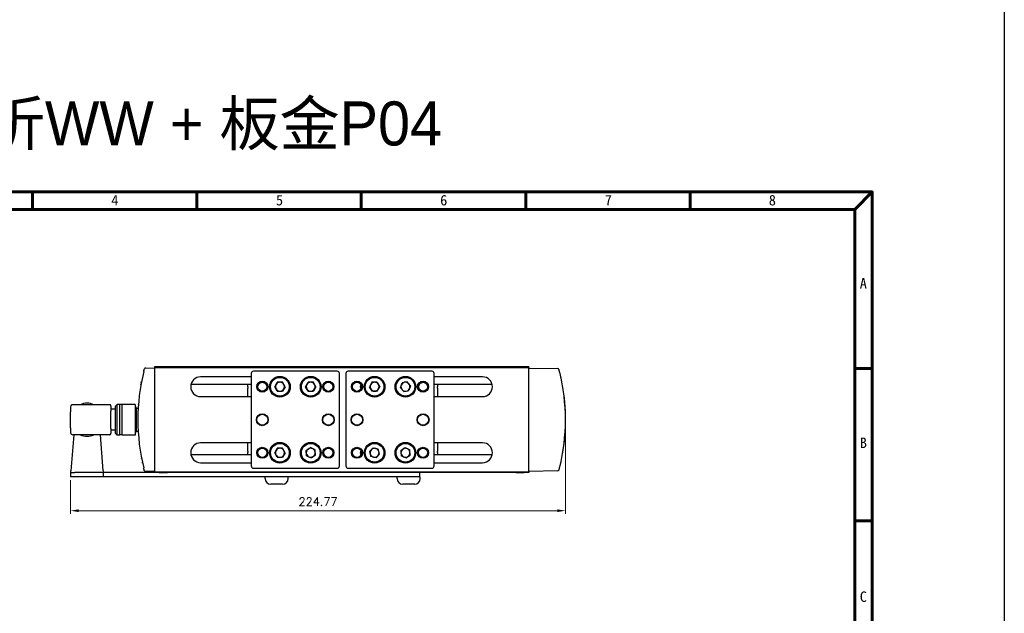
# Model space of a CAD drawing. Header units: inches. Extents: x 0 to 6721, y -3375 to 1330.
# Tile 174 of 198: x 6274 to 6721, y -1219 to -950. Entities that reach past the tile are written whole.
import ezdxf

# ---------------------------------------------------------------- set-up
doc = ezdxf.new("R2010")
doc.units = ezdxf.units.IN
doc.header["$MEASUREMENT"] = 0
doc.layers.add('AM_5', color=3, linetype='Continuous', lineweight=15)
doc.layers.add('可見 (ISO)', color=7, linetype='Continuous', lineweight=25)
doc.layers.add('BORDER', color=7, linetype='Continuous')
doc.styles.get("Standard").update_dxf_attribs({"font": 'arial.ttf'})
doc.styles.add('尺寸標註', font='romans.shx', dxfattribs={"bigfont": 'CHINESET.SHX'})
doc.styles.add('標題欄', font='txt')
doc.dimstyles.new('CNS1.5$0', dxfattribs={"dimtxt": 3.75, "dimasz": 3.75, "dimexe": 1.5, "dimexo": 1.5, "dimgap": 2.25, "dimtad": 1, "dimtoh": 1, "dimdsep": 46, "dimtxsty": '尺寸標註', "dimcen": 0, "dimclrd": 2, "dimclre": 2, "dimclrt": 1, "dimadec": 0, "dimazin": 2, "dimtp": 0.1, "dimtm": 0.1, "dimtfac": 0.71, "dimtmove": 0, "dimatfit": 0, "dimfxl": 0, "dimlwd": 13, "dimlwe": 13, "dimarcsym": 0})

# ---------------------------------------------------------------- blocks, each defined once
blk = doc.blocks.new('A4-英文圖框-橫式')
at = {"layer": 'BORDER', "color": 123, "linetype": 'Continuous', "lineweight": 60, "ltscale": 25.4}
for p, q in [((2300.95, 183.5), (2300.95, 188.79)), ((2350.7, 183.5), (2350.7, 188.79)), ((2400.45, 183.5), (2400.45, 188.79)), ((2450.2, 183.5), (2450.2, 188.79)), ((2499.95, 183.5), (2499.95, 188.79)), ((2549.79, 183.5), (2555.09, 188.79)), ((2151.7, 183.5), (2549.79, 183.5)), ((2549.79, 183.5), (2549.79, -95.06)), ((2549.79, 135.31), (2555.09, 135.31)), ((2549.79, 89.23), (2555.09, 89.23))]:
    blk.add_line(p, q, dxfattribs=at)
blk.add_lwpolyline([(2151.7, 188.79), (2555.09, 188.79), (2555.09, -95.06), (2151.7, -95.06)], close=True, dxfattribs=at)
at = {"color": 60, "style": '標題欄'}
for s, p in [('4', (2324.76, 184.72)), ('5', (2374.61, 184.72)), ('6', (2424.32, 184.72)), ('7', (2474.15, 184.72)), ('8', (2523.79, 184.72)), ('A', (2551.33, 159.51)), ('B', (2551.33, 111.26)), ('C', (2551.33, 64.66))]:
    blk.add_text(s, height=3.18, dxfattribs=at).set_placement(p)
at = {"color": 3, "style": '標題欄'}
for s, p in [('7', (2474.15, 184.72)), ('A', (2551.33, 159.51)), ('B', (2551.33, 111.26)), ('C', (2551.33, 64.66))]:
    blk.add_text(s, height=3.18, dxfattribs=at).set_placement(p)
blk = doc.blocks.new('*D512')
at = {"layer": 'AM_5', "color": 2, "lineweight": 13}
for p, q in [((6522.17, -1133), (6522.17, -1174.3)), ((6297.4, -1159), (6297.4, -1174.3)), ((6518.42, -1172.8), (6301.15, -1172.8))]:
    blk.add_line(p, q, dxfattribs=at)
at = {"layer": 'AM_5', "color": 2}
for points in [[(6301.15, -1172.17), (6301.15, -1173.42), (6297.4, -1172.8)], [(6518.42, -1172.17), (6518.42, -1173.42), (6522.17, -1172.8)]]:
    blk.add_solid(points, dxfattribs=at)
at = {"layer": 'Defpoints', "color": 0}
for p in [(6522.17, -1131.5), (6297.4, -1157.5), (6297.4, -1172.8)]:
    blk.add_point(p, dxfattribs=at)
at = {"layer": 'AM_5', "color": 1, "insert": (6409.79, -1168.67), "char_height": 3.75, "attachment_point": 5, "style": '尺寸標註'}
blk.add_mtext('224.77', dxfattribs=at)

msp = doc.modelspace()

# ---------------------------------------------------------------- linework, layer by layer
at = {"color": 2}
msp.add_lwpolyline([(5316.223, 789.318), (6721.395, 789.318), (6721.395, -1543.813), (5316.223, -1543.813)], close=True, dxfattribs=at)
at = {"layer": '可見 (ISO)'}
for p, q in [((6331.443, -1107.976), (6335.474, -1108.047)), ((6335.474, -1107.497), (6335.474, -1107.797)), ((6505.474, -1107.497), (6335.474, -1107.497)), ((6335.474, -1107.797), (6335.474, -1109.797)), ((6335.474, -1107.797), (6505.474, -1107.797)), ((6341.374, -1107.597), (6337.574, -1107.597)), ((6337.574, -1107.797), (6337.574, -1107.597)), ((6341.374, -1107.797), (6341.374, -1107.597)), ((6503.374, -1107.597), (6499.574, -1107.597)), ((6499.574, -1107.797), (6499.574, -1107.597)), ((6503.374, -1107.797), (6503.374, -1107.597)), ((6505.474, -1107.497), (6505.474, -1107.797)), ((6505.474, -1109.797), (6505.474, -1107.797)), ((6505.474, -1108.047), (6518.601, -1108.276)), ((6335.474, -1109.797), (6335.474, -1153.197)), ((6379.474, -1111.997), (6356.474, -1111.997)), ((6379.474, -1110.497), (6379.474, -1152.497)), ((6418.474, -1109.497), (6380.474, -1109.497)), ((6419.474, -1152.497), (6419.474, -1110.497)), ((6422.474, -1110.497), (6422.474, -1152.497)), ((6461.474, -1109.497), (6423.474, -1109.497)), ((6462.474, -1152.497), (6462.474, -1110.497)), ((6484.474, -1111.997), (6462.474, -1111.997)), ((6505.474, -1153.197), (6505.474, -1109.797)), ((6379.474, -1115.497), (6352.086, -1115.497)), ((6377.974, -1116.562), (6377.974, -1115.497)), ((6377.974, -1116.562), (6377.974, -1117.201)), ((6377.974, -1120.997), (6377.974, -1117.201)), ((6390.116, -1116.496), (6391.295, -1114.455)), ((6391.295, -1118.539), (6390.116, -1116.496)), ((6393.653, -1114.455), (6391.295, -1114.455)), ((6394.832, -1116.497), (6393.652, -1118.539)), ((6394.832, -1116.497), (6393.653, -1114.455)), ((6404.116, -1116.498), (6405.294, -1114.455)), ((6405.296, -1118.539), (6404.116, -1116.498)), ((6407.652, -1114.454), (6405.294, -1114.455)), ((6408.832, -1116.496), (6407.652, -1114.454)), ((6408.832, -1116.496), (6407.654, -1118.538)), ((6434.282, -1114.462), (6433.116, -1116.512)), ((6434.308, -1118.546), (6433.116, -1116.512)), ((6436.64, -1114.447), (6434.282, -1114.462)), ((6436.64, -1114.447), (6437.832, -1116.482)), ((6436.666, -1118.531), (6437.832, -1116.482)), ((6447.158, -1116.94), (6447.932, -1114.713)), ((6448.7, -1118.724), (6447.158, -1116.94)), ((6450.248, -1114.269), (6447.932, -1114.713)), ((6451.79, -1116.053), (6450.248, -1114.269)), ((6451.79, -1116.053), (6451.016, -1118.281)), ((6488.861, -1115.497), (6462.474, -1115.497)), ((6463.974, -1115.497), (6463.974, -1116.562)), ((6463.974, -1117.201), (6463.974, -1116.562)), ((6463.974, -1117.201), (6463.974, -1120.997)), ((6520.637, -1115.912), (6520.841, -1115.916)), ((6356.474, -1120.997), (6379.474, -1120.997)), ((6391.295, -1118.539), (6393.652, -1118.539)), ((6405.296, -1118.539), (6407.654, -1118.538)), ((6436.666, -1118.531), (6434.308, -1118.546)), ((6448.7, -1118.724), (6451.016, -1118.281)), ((6462.474, -1120.997), (6484.474, -1120.997)), ((6297.404, -1125.647), (6297.404, -1127.851)), ((6315.204, -1124.647), (6298.404, -1124.647)), ((6315.704, -1125.335), (6315.704, -1125.147)), ((6315.704, -1125.335), (6315.704, -1127.539)), ((6317.804, -1125.302), (6318.609, -1124.497)), ((6317.804, -1137.692), (6317.804, -1125.302)), ((6318.609, -1138.497), (6318.609, -1124.497)), ((6319.804, -1124.497), (6318.609, -1124.497)), ((6319.804, -1138.497), (6319.804, -1124.497)), ((6320.804, -1124.597), (6319.804, -1124.597)), ((6320.804, -1138.497), (6320.804, -1124.497)), ((6326.804, -1124.497), (6320.804, -1124.497)), ((6326.804, -1124.497), (6326.804, -1138.497)), ((6327.204, -1125.997), (6326.804, -1125.597)), ((6327.204, -1125.997), (6327.204, -1136.997)), ((6327.204, -1126.247), (6328.125, -1126.247)), ((6328.204, -1124.997), (6328.204, -1125.013)), ((6328.206, -1124.997), (6328.204, -1124.997)), ((6328.204, -1125.013), (6328.204, -1125.02)), ((6297.404, -1135.143), (6297.404, -1127.851)), ((6317.804, -1126.747), (6315.704, -1126.747)), ((6315.704, -1135.455), (6315.704, -1127.539)), ((6297.404, -1135.143), (6297.404, -1137.347)), ((6315.704, -1135.455), (6315.704, -1137.658)), ((6298.844, -1138.347), (6297.585, -1154.644)), ((6315.204, -1138.347), (6298.404, -1138.347)), ((6312.223, -1154.644), (6310.964, -1138.347)), ((6317.804, -1136.247), (6315.704, -1136.247)), ((6315.704, -1137.847), (6315.704, -1137.658)), ((6317.804, -1137.692), (6318.609, -1138.497)), ((6319.804, -1138.497), (6318.609, -1138.497)), ((6320.804, -1138.397), (6319.804, -1138.397)), ((6326.804, -1138.497), (6320.804, -1138.497)), ((6327.204, -1136.997), (6326.804, -1137.397)), ((6327.204, -1136.747), (6328.125, -1136.747)), ((6328.204, -1137.973), (6328.204, -1137.997)), ((6328.206, -1137.997), (6328.204, -1137.997)), ((6379.474, -1141.997), (6356.474, -1141.997)), ((6377.974, -1145.793), (6377.974, -1141.997)), ((6390.116, -1146.497), (6391.295, -1144.455)), ((6393.653, -1144.455), (6391.295, -1144.455)), ((6394.832, -1146.497), (6393.653, -1144.455)), ((6404.345, -1145.482), (6406.288, -1144.146)), ((6408.417, -1145.161), (6406.288, -1144.146)), ((6433.191, -1145.908), (6434.842, -1144.225)), ((6434.842, -1144.225), (6437.125, -1144.814)), ((6447.357, -1145.459), (6449.314, -1144.144)), ((6449.314, -1144.144), (6451.431, -1145.182)), ((6484.474, -1141.997), (6462.474, -1141.997)), ((6463.974, -1141.997), (6463.974, -1145.793)), ((6379.474, -1147.497), (6352.086, -1147.497)), ((6377.974, -1145.793), (6377.974, -1146.432)), ((6377.974, -1147.497), (6377.974, -1146.432)), ((6391.295, -1148.539), (6390.116, -1146.497)), ((6391.295, -1148.539), (6393.653, -1148.539)), ((6394.832, -1146.497), (6393.653, -1148.539)), ((6404.531, -1147.833), (6404.345, -1145.482)), ((6404.531, -1147.833), (6406.66, -1148.847)), ((6408.602, -1147.511), (6406.66, -1148.847)), ((6408.602, -1147.511), (6408.417, -1145.161)), ((6433.191, -1145.908), (6433.823, -1148.18)), ((6436.106, -1148.768), (6433.823, -1148.18)), ((6436.106, -1148.768), (6437.757, -1147.085)), ((6437.757, -1147.085), (6437.125, -1144.814)), ((6447.357, -1145.459), (6447.516, -1147.811)), ((6449.634, -1148.849), (6447.516, -1147.811)), ((6449.634, -1148.849), (6451.591, -1147.535)), ((6451.591, -1147.535), (6451.431, -1145.182)), ((6488.861, -1147.497), (6462.474, -1147.497)), ((6463.974, -1146.432), (6463.974, -1145.793)), ((6463.974, -1146.432), (6463.974, -1147.497)), ((6520.637, -1147.081), (6520.841, -1147.078)), ((6335.474, -1153.197), (6335.474, -1155.197)), ((6356.474, -1150.997), (6379.474, -1150.997)), ((6462.474, -1150.997), (6484.474, -1150.997)), ((6505.474, -1155.197), (6505.474, -1153.197)), ((6297.404, -1155.497), (6299.404, -1155.497)), ((6297.404, -1155.497), (6297.404, -1157.497)), ((6299.404, -1157.497), (6297.404, -1157.497)), ((6312.404, -1155.497), (6299.404, -1155.497)), ((6312.404, -1157.497), (6299.404, -1157.497)), ((6312.404, -1157.497), (6312.404, -1155.497)), ((6335.474, -1155.497), (6312.404, -1155.497)), ((6312.404, -1157.497), (6312.404, -1155.497)), ((6453.974, -1157.497), (6312.404, -1157.497)), ((6335.474, -1154.947), (6331.443, -1155.017)), ((6335.474, -1155.197), (6335.474, -1155.497)), ((6335.474, -1155.197), (6505.474, -1155.197)), ((6505.474, -1155.497), (6335.474, -1155.497)), ((6337.574, -1155.197), (6337.574, -1155.397)), ((6337.574, -1155.397), (6341.374, -1155.397)), ((6341.374, -1155.197), (6341.374, -1155.397)), ((6380.474, -1153.497), (6418.474, -1153.497)), ((6385.724, -1158.237), (6385.724, -1157.497)), ((6396.224, -1158.237), (6396.224, -1157.497)), ((6423.474, -1153.497), (6461.474, -1153.497)), ((6445.724, -1158.237), (6445.724, -1157.497)), ((6455.974, -1157.497), (6453.974, -1157.497)), ((6455.974, -1157.497), (6455.974, -1155.497)), ((6456.224, -1157.497), (6455.974, -1157.497)), ((6456.224, -1158.237), (6456.224, -1157.497)), ((6499.574, -1155.197), (6499.574, -1155.397)), ((6499.574, -1155.397), (6503.374, -1155.397)), ((6503.374, -1155.197), (6503.374, -1155.397)), ((6518.601, -1154.718), (6505.474, -1154.947)), ((6505.474, -1155.197), (6505.474, -1155.497)), ((6393.664, -1160.797), (6388.284, -1160.797)), ((6453.664, -1160.797), (6448.284, -1160.797))]:
    msp.add_line(p, q, dxfattribs=at)
for centre, radius in [((6392.474, -1116.497), 4.7), ((6392.474, -1116.497), 4.5), ((6392.474, -1116.497), 4.25), ((6406.474, -1116.497), 4.7), ((6406.474, -1116.497), 4.5), ((6406.474, -1116.497), 4.25), ((6435.474, -1116.497), 4.7), ((6435.474, -1116.497), 4.5), ((6435.474, -1116.497), 4.25), ((6449.474, -1116.497), 4.7), ((6449.474, -1116.497), 4.5), ((6449.474, -1116.497), 4.25), ((6384.474, -1116.497), 2.5), ((6384.474, -1116.497), 2.1), ((6384.474, -1116.497), 2), ((6414.474, -1116.497), 2.5), ((6414.474, -1116.497), 2.1), ((6427.474, -1116.497), 2.5), ((6427.474, -1116.497), 2.1), ((6457.474, -1116.497), 2.5), ((6457.474, -1116.497), 2.1), ((6457.474, -1116.497), 2), ((6384.474, -1131.497), 2.7), ((6384.474, -1131.497), 2.5), ((6414.474, -1131.497), 2.7), ((6414.474, -1131.497), 2.5), ((6427.474, -1131.497), 2.7), ((6427.474, -1131.497), 2.5), ((6457.474, -1131.497), 2.7), ((6457.474, -1131.497), 2.5), ((6384.474, -1146.497), 2.5), ((6384.474, -1146.497), 2.1), ((6392.474, -1146.497), 4.7), ((6392.474, -1146.497), 4.5), ((6392.474, -1146.497), 4.25), ((6406.474, -1146.497), 4.7), ((6406.474, -1146.497), 4.5), ((6406.474, -1146.497), 4.25), ((6414.474, -1146.497), 2.5), ((6414.474, -1146.497), 2.1), ((6427.474, -1146.497), 2.5), ((6427.474, -1146.497), 2.1), ((6435.474, -1146.497), 4.7), ((6435.474, -1146.497), 4.5), ((6435.474, -1146.497), 4.25), ((6449.474, -1146.497), 4.7), ((6449.474, -1146.497), 4.5), ((6449.474, -1146.497), 4.25), ((6457.474, -1146.497), 2.5), ((6457.474, -1146.497), 2.1)]:
    msp.add_circle(centre, radius, dxfattribs=at)
for centre, radius, start, end in [((6331.434, -1108.476), 0.5, 89, 165.34656), ((6518.592, -1108.776), 0.5, 14.45862, 89), ((6356.474, -1116.497), 4.5, 90, 270), ((6380.474, -1110.497), 1, 90, 180), ((6418.474, -1110.497), 1, 0, 90), ((6423.474, -1110.497), 1, 90, 180), ((6461.474, -1110.497), 1, 0, 90), ((6484.474, -1116.497), 4.5, 270, 90), ((6392.474, -1116.497), 2.042, 149.98856, 209.98856), ((6392.474, -1116.497), 2.042, 209.98856, 269.98856), ((6392.474, -1116.497), 2.042, 89.98856, 149.98856), ((6392.474, -1116.497), 2.042, 29.98856, 89.98856), ((6392.474, -1116.497), 2.042, 269.98856, 329.98856), ((6392.474, -1116.497), 2.042, 329.98856, 29.98856), ((6406.474, -1116.497), 2.042, 150.02589, 210.02589), ((6406.474, -1116.497), 2.042, 90.02589, 150.02589), ((6406.474, -1116.497), 2.042, 210.02589, 270.02589), ((6406.474, -1116.497), 2.042, 30.02589, 90.02589), ((6406.474, -1116.497), 2.042, 270.02589, 330.02589), ((6406.474, -1116.497), 2.042, 330.02589, 30.02589), ((6433.474, -1116.497), 4.5, 163.7398, 196.2602), ((6435.474, -1116.497), 2.042, 150.36064, 210.36064), ((6435.474, -1116.497), 2.042, 90.36064, 150.36064), ((6435.474, -1116.497), 2.042, 210.36064, 270.36064), ((6435.474, -1116.497), 2.042, 30.36064, 90.36064), ((6435.474, -1116.497), 2.042, 270.36064, 330.36064), ((6435.474, -1116.497), 2.042, 330.36064, 30.36064), ((6449.474, -1116.497), 2.042, 160.84445, 220.84445), ((6449.474, -1116.497), 2.042, 100.84445, 160.84445), ((6449.474, -1116.497), 2.042, 40.84445, 100.84445), ((6449.474, -1116.497), 2.042, 280.84445, 340.84445), ((6449.474, -1116.497), 2.042, 340.84445, 40.84445), ((6430.474, -1131.497), 91.7, 350.21734, 9.78266), ((6449.474, -1116.497), 2.042, 220.84445, 280.84445), ((6298.404, -1125.647), 1, 90, 180), ((6304.904, -1131.497), 7.5, 65.97014, 114.02986), ((6315.204, -1125.147), 0.5, 0, 90), ((6298.404, -1137.347), 1, 180, 270), ((6304.904, -1131.497), 7.5, 245.97014, 294.02986), ((6315.204, -1137.847), 0.5, 270, 0), ((6356.474, -1146.497), 4.5, 90, 270), ((6392.474, -1146.497), 2.042, 90, 150), ((6392.474, -1146.497), 2.042, 30, 90), ((6406.474, -1146.497), 2.042, 64.51557, 124.51557), ((6435.474, -1146.497), 2.042, 75.54391, 135.54391), ((6449.474, -1146.497), 2.042, 63.88477, 123.88477), ((6484.474, -1146.497), 4.5, 270, 90), ((6392.474, -1146.497), 2.042, 150, 210), ((6392.474, -1146.497), 2.042, 210, 270), ((6392.474, -1146.497), 2.042, 270, 330), ((6392.474, -1146.497), 2.042, 330, 30), ((6406.474, -1146.497), 2.042, 124.51557, 184.51557), ((6406.474, -1146.497), 2.042, 184.51557, 244.51557), ((6406.474, -1146.497), 2.042, 244.51557, 304.51557), ((6406.474, -1146.497), 2.042, 4.51557, 64.51557), ((6406.474, -1146.497), 2.042, 304.51557, 4.51557), ((6433.474, -1146.497), 4.5, 163.7398, 196.2602), ((6435.474, -1146.497), 2.042, 135.54391, 195.54391), ((6435.474, -1146.497), 2.042, 195.54391, 255.54391), ((6435.474, -1146.497), 2.042, 255.54391, 315.54391), ((6435.474, -1146.497), 2.042, 15.54391, 75.54391), ((6435.474, -1146.497), 2.042, 315.54391, 15.54391), ((6449.474, -1146.497), 2.042, 123.88477, 183.88477), ((6449.474, -1146.497), 2.042, 183.88477, 243.88477), ((6449.474, -1146.497), 2.042, 243.88477, 303.88477), ((6449.474, -1146.497), 2.042, 3.88477, 63.88477), ((6449.474, -1146.497), 2.042, 303.88477, 3.88477), ((6380.474, -1152.497), 1, 180, 270), ((6418.474, -1152.497), 1, 270, 0), ((6423.474, -1152.497), 1, 180, 270), ((6461.474, -1152.497), 1, 270, 0), ((6331.434, -1154.517), 0.5, 194.65344, 270), ((6331.434, -1154.517), 0.5, 270, 271), ((6518.592, -1154.218), 0.5, 271, 345.54138), ((6388.284, -1158.237), 2.56, 180, 270), ((6393.664, -1158.237), 2.56, 270, 0), ((6448.284, -1158.237), 2.56, 180, 270), ((6453.664, -1158.237), 2.56, 270, 0)]:
    msp.add_arc(centre, radius, start, end, dxfattribs=at)
for centre, major_axis, ratio, start_param, end_param in [((6398.169, -1128.91), (9.659, 79.558), 0.8739141, 1.4327493, 1.7088433), ((6398.169, -1134.084), (-9.659, 79.558), 0.8739141, 1.4327493, 1.7088433), ((6297.404, -1153.497), (0, -2), 0.1103295, 0, 0.9599311), ((6312.404, -1153.497), (0, 2), 0.1103295, 2.1816616, 3.1415927)]:
    msp.add_ellipse(centre, major_axis=major_axis, ratio=ratio, start_param=start_param, end_param=end_param, dxfattribs=at)
for points, knots in [([(6330.632, -1109.601), (6330.673, -1109.438), (6330.713, -1109.276), (6330.751, -1109.127), (6330.788, -1108.978), (6330.824, -1108.839), (6330.853, -1108.723), (6330.868, -1108.665), (6330.882, -1108.611), (6330.894, -1108.565), (6330.906, -1108.519), (6330.916, -1108.48), (6330.925, -1108.448), (6330.941, -1108.384), (6330.95, -1108.35), (6330.95, -1108.35)], [0, 0, 0, 0, 0.0005001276, 0.0005001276, 0.0005001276, 0.0010002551, 0.0010002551, 0.0010002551, 0.0012519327, 0.0012519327, 0.0012519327, 0.0015003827, 0.0015003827, 0.0015003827, 0.0020005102, 0.0020005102, 0.0020005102, 0.0020005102]), ([(6330.822, -1108.844), (6330.826, -1108.829), (6330.83, -1108.815), (6330.842, -1108.769), (6330.847, -1108.748), (6330.848, -1108.745), (6330.848, -1108.745), (6330.848, -1108.745)], [0, 0, 0, 0, 0.016889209, 0.016889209, 0.067760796, 0.067760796, 0.069714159, 0.069714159, 0.069714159, 0.069714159]), ([(6519.076, -1108.651), (6519.076, -1108.651), (6519.085, -1108.686), (6519.102, -1108.75), (6519.11, -1108.783), (6519.12, -1108.823), (6519.132, -1108.87), (6519.144, -1108.917), (6519.158, -1108.97), (6519.172, -1109.029), (6519.187, -1109.087), (6519.204, -1109.153), (6519.221, -1109.221), (6519.238, -1109.289), (6519.256, -1109.361), (6519.275, -1109.437), (6519.313, -1109.589), (6519.352, -1109.749), (6519.392, -1109.913)], [0, 0, 0, 0, 0.0005013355, 0.0005013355, 0.0005013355, 0.0007522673, 0.0007522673, 0.0007522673, 0.0010034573, 0.0010034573, 0.0010034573, 0.0012549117, 0.0012549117, 0.0012549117, 0.0015065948, 0.0015065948, 0.0015065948, 0.0020104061, 0.0020104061, 0.0020104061, 0.0020104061]), ([(6330.742, -1109.162), (6330.743, -1109.156), (6330.745, -1109.151), (6330.746, -1109.146), (6330.746, -1109.145), (6330.746, -1109.143), (6330.747, -1109.143), (6330.747, -1109.143)], [0, 0, 0, 0, 0.016610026, 0.016610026, 0.025473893, 0.025473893, 0.031052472, 0.031052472, 0.031052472, 0.031052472]), ([(6519.392, -1109.913), (6521.105, -1116.971), (6521.974, -1124.234), (6521.974, -1131.497), (6521.974, -1138.76), (6521.105, -1146.022), (6519.392, -1153.08)], [2.90346211, 2.90346211, 2.90346211, 2.90346211, 3.14159265, 3.14159265, 3.14159265, 3.3797232, 3.3797232, 3.3797232, 3.3797232]), ([(6329.398, -1115.415), (6329.398, -1115.415), (6329.398, -1115.415), (6329.398, -1115.415), (6329.398, -1115.414), (6329.398, -1115.414), (6329.399, -1115.413), (6329.399, -1115.41), (6329.399, -1115.409), (6329.4, -1115.406), (6329.4, -1115.406), (6329.4, -1115.405), (6329.4, -1115.404), (6329.4, -1115.403), (6329.4, -1115.403), (6329.4, -1115.403), (6329.4, -1115.403), (6329.4, -1115.403)], [0.02851313, 0.02851313, 0.02851313, 0.02851313, 0.02880494, 0.02880494, 0.031982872, 0.031982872, 0.041517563, 0.041517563, 0.04866818, 0.04866818, 0.051349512, 0.051349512, 0.053360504, 0.053360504, 0.053549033, 0.053549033, 0.053619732, 0.053619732, 0.053619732, 0.053619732]), ([(6329.503, -1114.837), (6329.503, -1114.837), (6329.503, -1114.837), (6329.503, -1114.837), (6329.503, -1114.837), (6329.503, -1114.837), (6329.503, -1114.837), (6329.504, -1114.836), (6329.504, -1114.836), (6329.504, -1114.833), (6329.505, -1114.829), (6329.509, -1114.807), (6329.512, -1114.788), (6329.526, -1114.718), (6329.536, -1114.664), (6329.569, -1114.484), (6329.595, -1114.349), (6329.623, -1114.204)], [0, 0, 0, 0, 0.000010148, 0.000010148, 0.000030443, 0.000030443, 0.000071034, 0.000071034, 0.000154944, 0.000154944, 0.001945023, 0.001945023, 0.011493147, 0.011493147, 0.036972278, 0.036972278, 0.092290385, 0.092290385, 0.092290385, 0.092290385]), ([(6329.623, -1114.204), (6329.623, -1114.204), (6329.623, -1114.204), (6329.623, -1114.203), (6329.623, -1114.202), (6329.624, -1114.2), (6329.624, -1114.199), (6329.624, -1114.197)], [0.028314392, 0.028314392, 0.028314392, 0.028314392, 0.030949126, 0.030949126, 0.039318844, 0.039318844, 0.045822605, 0.045822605, 0.045822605, 0.045822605]), ([(6328.231, -1124.646), (6328.231, -1124.646), (6328.231, -1124.646), (6328.231, -1124.644), (6328.231, -1124.643), (6328.231, -1124.64), (6328.231, -1124.638), (6328.232, -1124.629), (6328.232, -1124.624), (6328.233, -1124.621), (6328.233, -1124.62), (6328.233, -1124.62)], [0, 0, 0, 0, 0.000976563, 0.000976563, 0.004882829, 0.004882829, 0.012695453, 0.012695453, 0.043953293, 0.043953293, 0.057148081, 0.057148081, 0.057148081, 0.057148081]), ([(6328.233, -1138.374), (6328.233, -1138.373), (6328.233, -1138.373), (6328.233, -1138.373), (6328.233, -1138.372), (6328.232, -1138.367), (6328.232, -1138.36), (6328.231, -1138.349), (6328.231, -1138.349), (6328.231, -1138.348), (6328.231, -1138.348), (6328.231, -1138.348), (6328.231, -1138.348), (6328.231, -1138.348), (6328.231, -1138.348), (6328.231, -1138.348)], [0.037522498, 0.037522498, 0.037522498, 0.037522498, 0.038504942, 0.038504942, 0.051157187, 0.051157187, 0.089126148, 0.089126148, 0.090905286, 0.090905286, 0.091572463, 0.091572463, 0.091697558, 0.091697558, 0.091709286, 0.091709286, 0.091709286, 0.091709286]), ([(6329.402, -1147.597), (6329.4, -1147.588), (6329.399, -1147.583), (6329.399, -1147.58), (6329.398, -1147.58), (6329.398, -1147.58), (6329.398, -1147.58), (6329.398, -1147.58)], [0, 0, 0, 0, 0.024967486, 0.024967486, 0.029645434, 0.029645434, 0.029658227, 0.029658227, 0.029658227, 0.029658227]), ([(6520.405, -1148.369), (6520.405, -1148.369), (6520.405, -1148.369), (6520.405, -1148.369), (6520.405, -1148.37), (6520.404, -1148.373), (6520.404, -1148.374), (6520.404, -1148.375)], [0.028709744, 0.028709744, 0.028709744, 0.028709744, 0.031483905, 0.031483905, 0.040053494, 0.040053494, 0.045899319, 0.045899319, 0.045899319, 0.045899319]), ([(6520.405, -1148.369), (6520.405, -1148.369), (6520.405, -1148.369), (6520.405, -1148.369), (6520.405, -1148.37), (6520.404, -1148.373), (6520.404, -1148.374), (6520.404, -1148.375)], [0.028712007, 0.028712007, 0.028712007, 0.028712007, 0.031483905, 0.031483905, 0.040053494, 0.040053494, 0.045899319, 0.045899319, 0.045899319, 0.045899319]), ([(6330.95, -1154.644), (6330.95, -1154.644), (6330.941, -1154.609), (6330.925, -1154.546), (6330.916, -1154.514), (6330.906, -1154.474), (6330.894, -1154.428), (6330.882, -1154.382), (6330.868, -1154.329), (6330.854, -1154.271), (6330.839, -1154.213), (6330.822, -1154.149), (6330.805, -1154.081), (6330.788, -1154.013), (6330.77, -1153.942), (6330.751, -1153.867), (6330.713, -1153.716), (6330.673, -1153.556), (6330.632, -1153.393)], [0, 0, 0, 0, 0.000500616, 0.000500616, 0.000500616, 0.0007511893, 0.0007511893, 0.0007511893, 0.0010020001, 0.0010020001, 0.0010020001, 0.0012530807, 0.0012530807, 0.0012530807, 0.0015043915, 0.0015043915, 0.0015043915, 0.0020074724, 0.0020074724, 0.0020074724, 0.0020074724]), ([(6519.392, -1153.08), (6519.352, -1153.244), (6519.312, -1153.406), (6519.275, -1153.556), (6519.238, -1153.707), (6519.202, -1153.847), (6519.173, -1153.964), (6519.158, -1154.023), (6519.144, -1154.078), (6519.132, -1154.125), (6519.12, -1154.171), (6519.11, -1154.211), (6519.102, -1154.243), (6519.093, -1154.276), (6519.087, -1154.301), (6519.082, -1154.317), (6519.078, -1154.334), (6519.076, -1154.343), (6519.076, -1154.343)], [0, 0, 0, 0, 0.0005003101, 0.0005003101, 0.0005003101, 0.0010006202, 0.0010006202, 0.0010006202, 0.0012523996, 0.0012523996, 0.0012523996, 0.0015009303, 0.0015009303, 0.0015009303, 0.0017510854, 0.0017510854, 0.0017510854, 0.0020012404, 0.0020012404, 0.0020012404, 0.0020012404]), ([(6519.266, -1153.593), (6519.262, -1153.608), (6519.259, -1153.621), (6519.248, -1153.667), (6519.242, -1153.687), (6519.242, -1153.689), (6519.242, -1153.689), (6519.242, -1153.689)], [0, 0, 0, 0, 0.016458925, 0.016458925, 0.06603388, 0.06603388, 0.068068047, 0.068068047, 0.068068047, 0.068068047]), ([(6519.266, -1153.593), (6519.262, -1153.608), (6519.259, -1153.621), (6519.248, -1153.667), (6519.242, -1153.687), (6519.242, -1153.689), (6519.242, -1153.689), (6519.242, -1153.689)], [0, 0, 0, 0, 0.016458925, 0.016458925, 0.06603388, 0.06603388, 0.068068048, 0.068068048, 0.068068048, 0.068068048])]:
    msp.add_open_spline(points, degree=3, knots=knots, dxfattribs=at)
for points in [[(6519.913, -1112.185), (6519.95, -1112.36), (6519.988, -1112.534), (6520.023, -1112.703)], [(6520.347, -1114.319), (6520.362, -1114.397), (6520.374, -1114.461), (6520.383, -1114.51)], [(6520.403, -1114.614), (6520.404, -1114.62), (6520.405, -1114.624), (6520.405, -1114.624)], [(6329.625, -1148.801), (6329.624, -1148.794), (6329.623, -1148.79), (6329.623, -1148.79)], [(6329.684, -1149.105), (6329.668, -1149.025), (6329.656, -1148.958), (6329.646, -1148.908)], [(6330.136, -1151.271), (6330.098, -1151.1), (6330.061, -1150.929), (6330.025, -1150.764)]]:
    msp.add_open_spline(points, degree=3, dxfattribs=at)

# ---------------------------------------------------------------- block references
at = {"xscale": 1.5, "yscale": 1.5, "zscale": 1.5}
msp.add_blockref('A4-英文圖框-橫式', (2828.764, -1311.221), dxfattribs=at)

# ---------------------------------------------------------------- texts
at = {"color": 7, "insert": (6348.683, -998.03), "char_height": 20, "attachment_point": 5}
msp.add_mtext_dynamic_manual_height_columns('{\\fPMingLiU|b0|i0|c136|p18;上折WW + 板金P04}', width=252.6866, gutter_width=12.5, heights=[0], dxfattribs=at)

# ---------------------------------------------------------------- dimensions: what is measured, and where the dimension line sits
at = {"layer": 'AM_5'}
dim = msp.add_linear_dim(base=(6297.404, -1172.797), p1=(6522.174, -1131.497), p2=(6297.404, -1157.497), angle=0, dimstyle='CNS1.5$0', override={"dimpost": ''}, dxfattribs=at)
dim.commit()
dim.dimension.update_dxf_attribs({"geometry": '*D512', "text_midpoint": (6409.789, -1168.672)})

doc.saveas('drawing.dxf')
